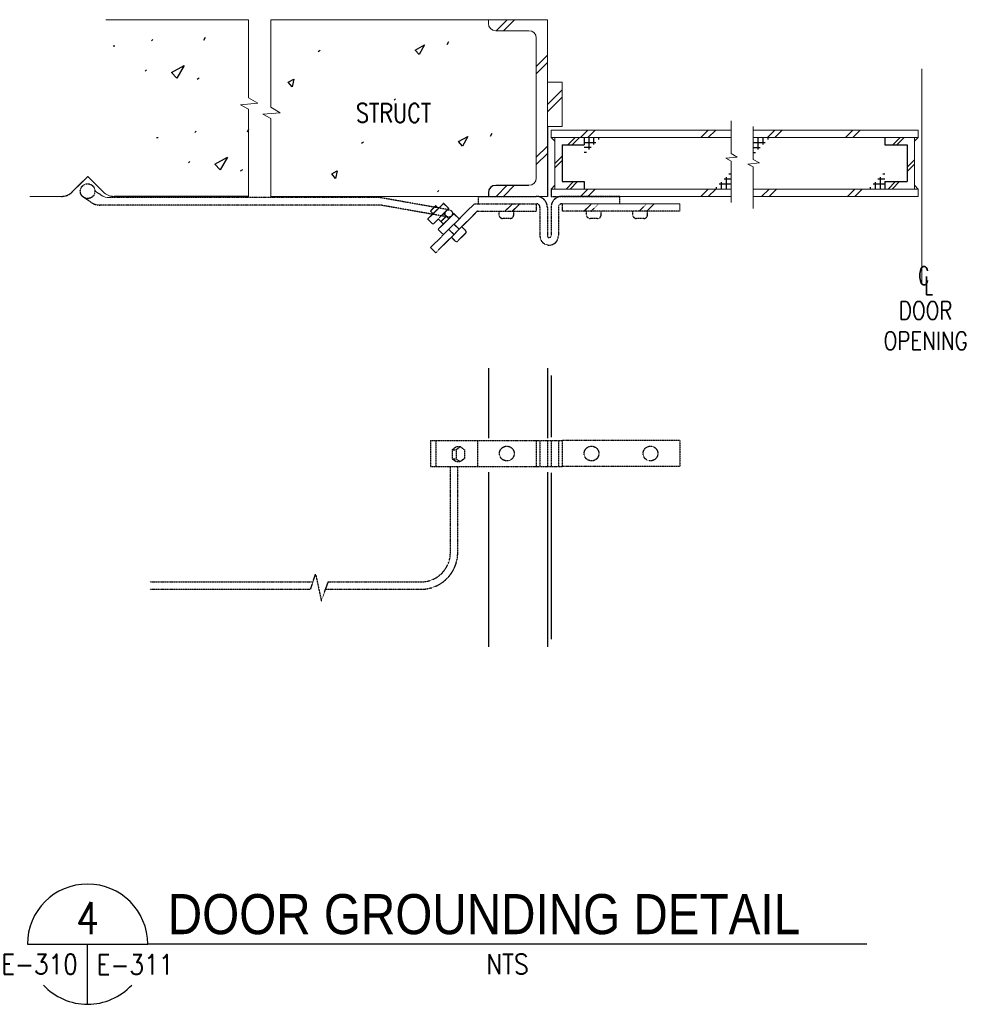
# Model space of a CAD drawing. Header units: millimetres. Extents: x -2360 to 10457, y -6472 to 6130.
# Tile 2 of 5: x 6329 to 9365, y -6472 to -3353. Entities that reach past the tile are written whole.
import ezdxf
from ezdxf.enums import TextEntityAlignment as Align

# ---------------------------------------------------------------- set-up
doc = ezdxf.new("R2010")
doc.units = ezdxf.units.MM
doc.linetypes.add('HIDDEN', pattern=[0.375, 0.25, -0.125])
for name, color, linetype in [('E-ANNO-TEXT', 3, 'Continuous'), ('E-ANNO-TEXT-', 5, 'Continuous'), ('E-ANNO-TEXT-TITL', 5, 'Continuous'), ('E-BLDG-OTLN', 3, 'Continuous'), ('ELECTRICAL', 4, 'Continuous'), ('F-1', 7, 'Continuous'), ('F-2', 2, 'Continuous'), ('F-3', 8, 'Continuous')]:
    doc.layers.add(name, color=color, linetype=linetype)
doc.styles.add('HELV', font='helv.shx', dxfattribs={"width": 0.85, "height": 0.25})
doc.styles.add('ROMANS', font='ROMANS.shx', dxfattribs={"width": 0.8})
doc.styles.add('TXT', font='SIMPLEX.shx', dxfattribs={"width": 0.8, "height": 750})

msp = doc.modelspace()

# ---------------------------------------------------------------- linework, layer by layer
at = {"color": 1}
for p, q in [((6746.4, -3419.5), (6750.7, -3415.2)), ((6912.8, -3417.4), (6917.4, -3408.3)), ((7683.3, -3431.1), (7687.9, -3422)), ((6625.6, -3435.7), (6630.2, -3435.7)), ((7273.9, -3453.7), (7280.3, -3449.4)), ((7581.1, -3448.6), (7611.2, -3432)), ((7594, -3462.4), (7581.1, -3448.6)), ((7611.2, -3432), (7594, -3462.4)), ((6726.5, -3515.4), (6730.8, -3511.1)), ((6809.9, -3519.7), (6850.1, -3497.7)), ((6827.2, -3538.2), (6809.9, -3519.7)), ((6850.1, -3497.7), (6827.2, -3538.2)), ((6891.6, -3541.4), (6898, -3537.1)), ((7179.9, -3550.6), (7197.3, -3540.8)), ((7191.9, -3565.5), (7179.9, -3550.6)), ((7197.3, -3540.8), (7191.9, -3565.5)), ((7515.2, -3607.6), (7519.5, -3603.4)), ((6883.7, -3709.9), (6888, -3705.7)), ((7050.2, -3707.9), (7054.7, -3698.8)), ((6763, -3726.1), (6767.5, -3726.1)), ((7411.2, -3744.2), (7417.6, -3739.9)), ((7718.4, -3739), (7748.5, -3722.5)), ((7731.3, -3752.8), (7718.4, -3739)), ((7748.5, -3722.5), (7731.3, -3752.8)), ((7820.6, -3721.6), (7825.2, -3712.4)), ((6863.9, -3805.9), (6868.1, -3801.6)), ((6947.3, -3810.2), (6987.4, -3788.2)), ((6987.4, -3788.2), (6964.5, -3828.6)), ((6964.5, -3828.6), (6947.3, -3810.2)), ((7029, -3831.8), (7035.4, -3827.5)), ((7317.2, -3841.1), (7334.7, -3831.3)), ((7334.7, -3831.3), (7329.2, -3856)), ((7329.2, -3856), (7317.2, -3841.1)), ((7652.5, -3898.1), (7656.8, -3893.8))]:
    msp.add_line(p, q, dxfattribs=at)
at = {"layer": 'E-ANNO-TEXT', "color": 5}
msp.add_line((9012.2, -6281.6, 0.4), (6734.7, -6281.6, 0.4), dxfattribs=at)
at = {"layer": 'E-ANNO-TEXT-'}
msp.add_line((6353.7, -6281.6, 0.4), (6444.2, -6281.6, 0.4), dxfattribs=at)
for start, end in [(0, 180), (222.8054, 317.1946)]:
    msp.add_arc((6544.2, -6281.6, 0.4), 190.5, start, end, dxfattribs=at)
at = {"layer": 'E-ANNO-TEXT-TITL', "lineweight": -3}
for p, q in [((6353.7, -6281.6, 0.4), (6734.7, -6281.6, 0.4)), ((6544.2, -6472.1, 0.4), (6544.2, -6281.6, 0.4))]:
    msp.add_line(p, q, dxfattribs=at)
at = {"layer": 'E-BLDG-OTLN', "color": 1, "lineweight": 13}
for p, q in [((7054.3, -3352.6), (6602.5, -3352.6)), ((7054.3, -3352.6), (7054.3, -3599.6)), ((7720.2, -3352.6), (7124.4, -3352.6)), ((7124.4, -3352.6), (7124.4, -3630)), ((7720.2, -3352.6), (8000.1, -3352.6)), ((7813.5, -3352.6), (7813.5, -3364.2)), ((7838, -3387.5), (7873, -3352.6)), ((7861.3, -3387.5), (7896.3, -3352.6)), ((8000.1, -3352.6), (8000.1, -3550.8)), ((7836.8, -3387.5), (7941.8, -3387.5)), ((7965.1, -3410.9), (7965.1, -3854)), ((7965.1, -3523.7), (8000.1, -3488.7)), ((9185.8, -4188.3), (9185.8, -3508.4)), ((8000.1, -3550.8), (8046.7, -3550.8)), ((8000.1, -3550.8), (8000.1, -3558.6)), ((8046.7, -3550.8), (8046.7, -3690.7)), ((8000.1, -3683), (8000.1, -3558.6)), ((8000.1, -3621.6), (8046.7, -3574.9)), ((7028.8, -3621.9), (7083.9, -3616.9)), ((7083.9, -3616.9), (7054.3, -3599.6)), ((8000.1, -3644.9), (8046.7, -3598.3)), ((7054.3, -3635.7), (7028.8, -3621.9)), ((7054.3, -3635.7), (7054.3, -3912.3)), ((7098.9, -3652.3), (7154, -3647.3)), ((7154, -3647.3), (7124.4, -3630)), ((7124.4, -3665.8), (7098.9, -3652.3)), ((7124.4, -3665.8), (7124.4, -3912.3)), ((8581.8, -3672.7), (8581.8, -3776.6)), ((8000.1, -3690.7), (8000.1, -3683)), ((8000.1, -3690.7), (8046.7, -3690.7)), ((8011.8, -3702.4), (8011.8, -3725.7)), ((8011.8, -3702.4), (8581.8, -3702.4)), ((8105.4, -3725.7), (8128.7, -3702.4)), ((8128.7, -3725.7), (8152, -3702.4)), ((8486.5, -3725.7), (8509.8, -3702.4)), ((8509.8, -3725.7), (8533.2, -3702.4)), ((8651.9, -3691), (8651.9, -3795)), ((8651.9, -3702.4), (9174.1, -3702.4)), ((8697.1, -3725.7), (8720.4, -3702.4)), ((8720.4, -3725.7), (8743.8, -3702.4)), ((8944.2, -3725.7), (8967.5, -3702.4)), ((8967.5, -3725.7), (8990.9, -3702.4)), ((9174.1, -3702.4), (9174.1, -3714.1)), ((9174.1, -3702.4), (9174.1, -3725.7)), ((8023.4, -3737.4), (8011.8, -3725.7)), ((8011.8, -3725.7), (8581.8, -3725.7)), ((8023.4, -3725.7), (8023.4, -3889)), ((8651.9, -3725.7), (9174.1, -3725.7)), ((9162.5, -3737.4), (9174.1, -3725.7)), ((9162.5, -3725.7), (9162.5, -3889)), ((7965.1, -3787.9), (8000.1, -3753)), ((7965.1, -3811.3), (8000.1, -3776.3)), ((8564.8, -3791.5), (8601.5, -3788.2)), ((8581.8, -3800.7), (8564.8, -3791.5)), ((8601.5, -3788.2), (8581.8, -3776.6)), ((8581.8, -3800.7), (8581.8, -3932)), ((8671.6, -3806.5), (8651.9, -3795)), ((8634.9, -3809.9), (8671.6, -3806.5)), ((8651.9, -3818.9), (8634.9, -3809.9)), ((8651.9, -3818.9), (8651.9, -3950.3)), ((6593.7, -3898.1), (6544.9, -3849.2)), ((8023.4, -3877.3), (8011.8, -3889)), ((8011.8, -3889), (8581.8, -3889)), ((8486.5, -3912.3), (8509.8, -3889)), ((8509.8, -3912.3), (8533.2, -3889)), ((8651.9, -3889), (9174.1, -3889)), ((8678.7, -3912.3), (8702, -3889)), ((8702, -3912.3), (8725.3, -3889)), ((8950.2, -3912.3), (8973.6, -3889)), ((8973.6, -3912.3), (8996.9, -3889)), ((9162.5, -3877.3), (9174.1, -3889)), ((9174.1, -3889), (9174.1, -3912.3)), ((6461.7, -3912.3), (6361.3, -3912.3)), ((7720.2, -3912.3), (7124.4, -3912.3)), ((7720.2, -3912.3), (8000.1, -3912.3)), ((8229.5, -3912.3), (8581.8, -3912.3)), ((8651.9, -3912.3), (9174.1, -3912.3)), ((8419.9, -3935.6), (8046.7, -3935.6)), ((8419.9, -3935.6), (8419.9, -3959))]:
    msp.add_line(p, q, dxfattribs=at)
for centre, radius, start, end in [((7836.8, -3364.2), 23.3, 180, 270), ((7941.8, -3410.9), 23.3, 0, 90), ((7941.8, -3854), 23.3, 270, 0), ((6628.1, -3863.7), 48.6, 225, 270), ((6613.6, -3867.8), 48.6, 236.6077, 270)]:
    msp.add_arc(centre, radius, start, end, dxfattribs=at)
at = {"layer": 'ELECTRICAL', "color": 1, "linetype": 'HIDDEN'}
for p, q in [((6496, -3898.1), (6544.9, -3849.2)), ((6586.9, -3908.3), (6567.8, -3895.8)), ((6555, -3931), (6527.9, -3912.2)), ((7466.9, -3916.4), (6613.6, -3916.4)), ((7687.9, -3954.8), (7475.4, -3917.1)), ((7782.3, -3912.3), (7965.1, -3912.3)), ((7782.3, -3935.6), (7782.3, -3912.3)), ((8011.8, -3912.3), (8045.7, -3912.3)), ((8229.5, -3912.3), (8046.7, -3912.3)), ((8046.7, -3912.3), (8229.5, -3912.3)), ((8229.5, -3935.6), (8229.5, -3912.3)), ((7465.4, -3939.7), (6582.7, -3939.7)), ((7687.9, -3978.2), (7473.9, -3940.4)), ((7671.3, -3934.2), (7621.8, -3983.7)), ((7768.9, -3935.6), (7630.1, -4074.4)), ((7646.6, -3942.5), (7630.1, -3959)), ((7638.3, -3967.2), (7630.1, -3959)), ((7687.8, -3950.7), (7638.3, -4000.2)), ((7654.8, -3950.7), (7646.6, -3942.5)), ((7778.5, -3959), (7646.6, -4090.9)), ((7687.8, -3950.7), (7671.3, -3934.2)), ((7768.9, -3935.6), (7965.1, -3935.6)), ((7778.5, -3959), (7965.1, -3959)), ((7847.1, -3970.6), (7847.1, -3959)), ((7866.1, -3959), (7889.4, -3935.6)), ((7889.4, -3959), (7912.7, -3935.6)), ((7893.7, -3970.6), (7893.7, -3959)), ((7965.1, -3935.6), (7965.1, -3959)), ((7976.8, -3947.3), (7976.8, -4037.5)), ((8000.1, -3947.3), (8000.1, -4037.5)), ((8011.8, -3947.3), (8011.8, -4037.5)), ((8035.1, -3947.3), (8035.1, -4037.5)), ((8046.7, -3935.6), (8046.7, -3959)), ((8419.9, -3959), (8046.7, -3959)), ((8116.1, -3959), (8139.4, -3935.6)), ((8123.7, -3970.6), (8123.7, -3959)), ((8139.4, -3959), (8162.7, -3935.6)), ((8170.4, -3970.6), (8170.4, -3959)), ((8270.6, -3970.6), (8270.6, -3959)), ((8291.9, -3959), (8315.3, -3935.6)), ((8315.3, -3959), (8338.6, -3935.6)), ((8317.2, -3970.6), (8317.2, -3959)), ((7638.3, -4000.2), (7621.8, -3983.7)), ((7704.3, -3967.2), (7654.8, -4016.7)), ((7671.3, -4000.2), (7654.8, -3983.7)), ((7679.6, -3975.5), (7663.1, -3992)), ((7687.8, -3983.7), (7671.3, -3967.2)), ((7720.8, -3983.7), (7704.3, -3967.2)), ((7882, -3982.3), (7858.7, -3982.3)), ((8158.7, -3982.3), (8135.4, -3982.3)), ((8305.6, -3982.3), (8282.3, -3982.3)), ((7671.3, -4033.2), (7654.8, -4016.7)), ((7704.3, -4033.2), (7687.8, -4016.7)), ((7720.8, -4016.7), (7704.3, -4000.2)), ((7741.4, -4020.8), (7729, -4008.4)), ((7708.4, -4053.8), (7696.1, -4041.4)), ((7741.4, -4029.1), (7716.7, -4053.8)), ((7646.6, -4090.9), (7630.1, -4074.4)), ((7630.1, -4686.3), (7630.1, -4767.9)), ((7630.1, -4686.3), (7965.1, -4686.3)), ((7646.6, -4686.3), (7646.6, -4767.9)), ((7698.3, -4715.8), (7711.6, -4705)), ((7710.9, -4715.8), (7724.3, -4705)), ((7711.6, -4705), (7724.3, -4705)), ((7737.6, -4715.8), (7724.3, -4705)), ((7778.5, -4686.3), (7778.5, -4767.9)), ((7965.1, -4686.3), (8046.7, -4686.3)), ((7965.1, -4686.3), (7965.1, -4767.9)), ((7976.8, -4686.3), (7976.8, -4767.9)), ((8000.1, -4686.3), (8000.1, -4767.9)), ((8011.8, -4686.3), (8011.8, -4767.9)), ((8035.1, -4686.3), (8035.1, -4767.9)), ((8046.7, -4686.3), (8046.7, -4767.9)), ((8419.9, -4686.3), (8046.7, -4686.3)), ((8419.9, -4686.3), (8419.9, -4767.9)), ((7698.3, -4715.8), (7698.3, -4743.4)), ((7698.3, -4715.8), (7710.9, -4715.8)), ((7710.9, -4715.8), (7710.9, -4743.4)), ((7737.6, -4715.8), (7737.6, -4743.4)), ((7630.1, -4767.9), (7965.1, -4767.9)), ((7693.1, -5040.6), (7693.1, -4767.9)), ((7698.3, -4743.4), (7710.9, -4743.4)), ((7698.3, -4743.4), (7711.6, -4752.6)), ((7710.9, -4743.4), (7724.3, -4752.6)), ((7711.6, -4752.6), (7724.3, -4752.6)), ((7716.4, -5040.6), (7716.4, -4767.9)), ((7737.6, -4743.4), (7724.3, -4752.6)), ((7965.1, -4767.9), (8046.7, -4767.9)), ((8419.9, -4767.9), (8046.7, -4767.9)), ((7250.4, -5157.2), (7266.3, -5109.1)), ((7266.3, -5109.1), (7284.4, -5193.6)), ((6741.6, -5133.9), (7258.1, -5133.9)), ((7284.4, -5193.6), (7306.4, -5133.9)), ((7306.4, -5133.9), (7599.8, -5133.9)), ((6741.6, -5157.2), (7250.4, -5157.2)), ((7297.8, -5157.2), (7599.8, -5157.2))]:
    msp.add_line(p, q, dxfattribs=at)
for centre, radius in [((6544.5, -3895.8), 23.3), ((7687.9, -3966.5), 11.7), ((7871.8, -4727.1), 23.3), ((8140, -4727.1), 23.3), ((8326.6, -4727.1), 23.3)]:
    msp.add_circle(centre, radius, dxfattribs=at)
for centre, radius, start, end in [((6461.7, -3863.7), 48.6, 270, 315), ((7965.1, -3947.3), 35, 0, 90), ((8046.7, -3947.3), 35, 90, 180), ((6582.7, -3891.1), 48.6, 235.2272, 270), ((7465.4, -3988.3), 48.6, 80, 90), ((7965.1, -3947.3), 11.7, 0, 90), ((8046.7, -3947.3), 11.7, 90, 180), ((7858.7, -3970.6), 11.7, 180, 270), ((7882, -3970.6), 11.7, 270, 0), ((8135.4, -3970.6), 11.7, 180, 270), ((8158.7, -3970.6), 11.7, 270, 0), ((8282.3, -3970.6), 11.7, 180, 270), ((8305.6, -3970.6), 11.7, 270, 0), ((7737.3, -4024.9), 5.83, 315, 45), ((7712.5, -4049.7), 5.83, 225, 315), ((8005.9, -4037.5), 29.2, 180, 0), ((8005.9, -4037.5), 5.83, 180, 0), ((7599.8, -5040.6), 116.6, 270, 0), ((7599.8, -5040.6), 93.3, 270, 0)]:
    msp.add_arc(centre, radius, start, end, dxfattribs=at)
at = {"layer": 'F-1', "color": 1}
for p, q in [((7965.1, -3500.4), (8000.1, -3465.4)), ((7054.3, -3912.3), (6628.1, -3912.3)), ((7813.5, -3900.7), (7813.5, -3912.3))]:
    msp.add_line(p, q, dxfattribs=at)
msp.add_arc((7836.8, -3900.7), 23.3, 90, 180, dxfattribs=at)
at = {"layer": 'F-2', "color": 1}
for p, q in [((7813.5, -4457), (7813.5, -4678.6)), ((8000.1, -4457), (8000.1, -4678.6)), ((8011.8, -4480.3), (8011.8, -4675.6)), ((7813.5, -4785.9), (7813.5, -5339.5)), ((8000.1, -4785.9), (8000.1, -5339.5)), ((8011.8, -4788), (8011.8, -5315.3))]:
    msp.add_line(p, q, dxfattribs=at)
at = {"layer": 'F-3', "color": 1}
for p, q in [((8000.1, -3690.7), (8000.1, -3912.3)), ((8064.9, -3749.1), (8088.2, -3725.7)), ((8078.2, -3749.1), (8101.5, -3725.7)), ((8116.7, -3725.7), (8116.7, -3749.1)), ((8116.7, -3741.3), (8154.1, -3741.3)), ((8132.3, -3763.6), (8132.3, -3725.7)), ((8147.8, -3747.8), (8147.8, -3725.7)), ((8163.4, -3731.9), (8163.4, -3725.7)), ((8651.9, -3741.5), (8689.9, -3741.5)), ((8667.7, -3764.3), (8667.7, -3725.7)), ((8683.5, -3748.1), (8683.5, -3725.7)), ((8699.3, -3732), (8699.3, -3725.7)), ((9069.2, -3725.7), (9069.2, -3749.1)), ((9093.6, -3749.1), (9116.9, -3725.7)), ((9106.9, -3749.1), (9130.2, -3725.7)), ((8046.7, -3749.1), (8046.7, -3865.7)), ((8046.7, -3749.1), (8116.7, -3749.1)), ((8116.7, -3756.8), (8138.9, -3756.8)), ((8116.7, -3772.4), (8123.7, -3772.4)), ((8651.9, -3757.3), (8674.4, -3757.3)), ((8651.9, -3773.1), (8659, -3773.1)), ((9069.2, -3749.1), (9139.1, -3749.1)), ((9139.1, -3749.1), (9139.1, -3865.7)), ((8023.4, -3808.4), (8046.7, -3785)), ((8023.4, -3821.6), (8046.7, -3798.3)), ((9139.1, -3820), (9162.5, -3796.7)), ((9139.1, -3833.3), (9162.5, -3810)), ((8046.7, -3865.7), (8116.7, -3865.7)), ((8059.5, -3889), (8082.8, -3865.7)), ((8072.8, -3889), (8096.1, -3865.7)), ((8116.7, -3865.7), (8116.7, -3890.1)), ((8550.7, -3867), (8550.7, -3889)), ((8581.8, -3857.9), (8559.6, -3857.9)), ((8566.2, -3851.1), (8566.2, -3889)), ((8581.8, -3842.3), (8574.8, -3842.3)), ((9038.1, -3867), (9038.1, -3889)), ((9069.2, -3857.9), (9047, -3857.9)), ((9053.6, -3851.1), (9053.6, -3889)), ((9069.2, -3842.3), (9062.2, -3842.3)), ((9069.2, -3865.7), (9139.1, -3865.7)), ((9069.2, -3865.7), (9069.2, -3889)), ((9079.1, -3889), (9102.4, -3865.7)), ((9092.4, -3889), (9115.7, -3865.7)), ((7836.8, -3877.3), (7941.8, -3877.3)), ((7838, -3912.3), (7873, -3877.3)), ((7861.3, -3912.3), (7896.3, -3877.3)), ((8011.8, -3889), (8011.8, -3912.3)), ((8105.4, -3912.3), (8128.7, -3889)), ((8128.7, -3912.3), (8152, -3889)), ((8535.1, -3882.9), (8535.1, -3889)), ((8581.8, -3873.4), (8544.3, -3873.4)), ((9022.5, -3882.9), (9022.5, -3889)), ((9069.2, -3873.4), (9031.7, -3873.4))]:
    msp.add_line(p, q, dxfattribs=at)
at = {"layer": 'F-3', "color": 1, "linetype": 'HIDDEN'}
msp.add_arc((7466.9, -3965), 48.6, 79.9322, 90, dxfattribs=at)

# ---------------------------------------------------------------- texts
at = {"layer": 'E-ANNO-TEXT', "style": 'TXT', "width": 0.65}
for s, p in [('C', (9175.2, -4192.2, 0.4)), ('L', (9194.4, -4224.3, 0.4))]:
    msp.add_text(s, height=57.6, dxfattribs=at).set_placement(p)
at = {"layer": 'E-ANNO-TEXT', "color": 5, "style": 'HELV', "width": 0.85}
msp.add_text('DOOR GROUNDING DETAIL', height=127, dxfattribs=at).set_placement((6798.2, -6249.9, 0.4))
at = {"layer": 'E-ANNO-TEXT', "insert": (7394, -3617.9, 0.4), "char_height": 60, "attachment_point": 1, "style": 'ROMANS'}
msp.add_mtext('STRUCT', dxfattribs=at)
at = {"layer": 'E-ANNO-TEXT', "insert": (9198, -4245.1, 0.4), "char_height": 57.6, "width": 173.349, "attachment_point": 2, "style": 'TXT'}
msp.add_mtext('DOOR\\POPENING', dxfattribs=at)
at = {"layer": 'E-ANNO-TEXT-TITL', "lineweight": -3, "style": 'ROMANS', "width": 0.85}
msp.add_text('4', height=101.6, dxfattribs=at).set_placement((6544.2, -6249.9, 0.4), align=Align.CENTER)
msp.add_text('E-310', height=63.5, dxfattribs=at).set_placement((6513.4, -6313.4, 0.4), align=Align.TOP_RIGHT)
msp.add_text('E-311', height=63.5, dxfattribs=at).set_placement((6572.7, -6314.7, 0.4), align=Align.TOP_LEFT)
msp.add_text('NTS', height=63.5, dxfattribs=at).set_placement((7873.5, -6313.4, 0.4), align=Align.TOP_CENTER)

doc.saveas('drawing.dxf')
